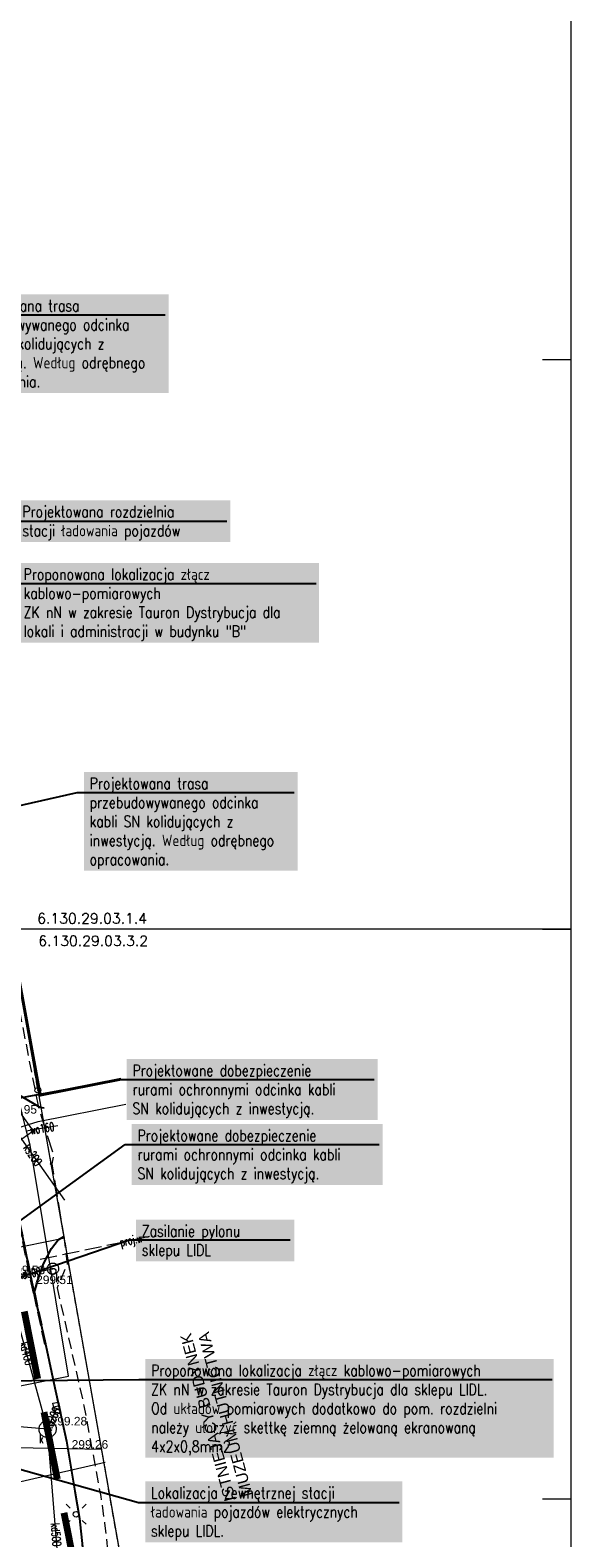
# Model space of a CAD drawing. Header units: metres. Extents: x 6567600 to 13135881, y 5574237 to 11149086.
# Tile 116 of 120: x 6567953 to 6568000, y 5574447 to 5574579. Entities that reach past the tile are written whole.
import ezdxf
from ezdxf import colors
from ezdxf.entities.mleader import LeaderData, LeaderLine
from ezdxf.enums import TextEntityAlignment as Align
from ezdxf.math import Vec2, Vec3

# ---------------------------------------------------------------- set-up
doc = ezdxf.new("R2010")
doc.units = ezdxf.units.M
for name, pattern in [('zzzxref_260316$0$_MDCP$0$2.0_1.0', [3, 2, -1]), ('zzzxref_260316$0$_MDCP$0$L_0_03', [1, 0.5, -0.5]), ('zzzxref_260316$0$_MDCP$0$L_0_04', [1.5, 1, -0.5]), ('zzzxref_260316$0$_MDCP$1$L_0_06', [2, 1.5, -0.5]), ('zzzxref_260316$0$PR1183 Chorzów Metalowców V09_TT$0$Krawędzie ukryte', [1.7, 1.2, -0.5])]:
    doc.linetypes.add(name, pattern=pattern)
for name, color, linetype, lineweight in [('SEL_opis_odnosnik', 7, 'Continuous', 20), ('zzzxref_260316$0$_MDCP$0$EGB_DzialkaEwidencyjna', 7, 'Continuous', 18), ('zzzxref_260316$0$_MDCP$0$EGB_Klasouzytek', 92, 'Continuous', 18), ('zzzxref_260316$0$_MDCP$0$EGB_KonturUzytkuGruntowego', 92, 'Continuous', 18), ('zzzxref_260316$0$_MDCP$0$EGB_PunktGraniczny', 7, 'Continuous', 18), ('zzzxref_260316$0$_MDCP$0$GES_InneUrzadzeniaTowarzyszace', 7, 'Continuous', 18), ('zzzxref_260316$0$_MDCP$0$GES_InneUrzadzeniaTowarzyszace_P', 7, 'Continuous', 18), ('zzzxref_260316$0$_MDCP$0$GES_UrzadzeniaSiecElektroenergetyczna_P', 7, 'Continuous', 18), ('zzzxref_260316$0$_MDCP$0$GES_UrzadzeniaSiecKanalizacyjna', 7, 'Continuous', 18), ('zzzxref_260316$0$_MDCP$0$GES_UrzadzeniaSiecKanalizacyjna_P', 7, 'Continuous', 18), ('zzzxref_260316$0$_MDCP$0$MP_LINIE_REGULAC', 135, 'Continuous', 40), ('zzzxref_260316$0$_MDCP$0$OT_Komunikacja', 7, 'Continuous', 18), ('zzzxref_260316$0$_MDCP$0$OTRS', 7, 'Continuous', 13), ('zzzxref_260316$0$_MDCP$0$OTRS_O', 7, 'Continuous', 20), ('zzzxref_260316$0$_MDCP$0$PARRA', 7, 'Continuous', 13), ('zzzxref_260316$0$_MDCP$0$Z_ZAKRES', 214, 'Continuous', 90), ('zzzxref_260316$0$_MDCP$1$GES_PrzewodKanalizacyjny', 36, 'Continuous', 18), ('zzzxref_260316$0$_MDCP$1$GES_PrzewodWodociagowy', 5, 'Continuous', 18), ('zzzxref_260316$0$_MDCP$1$GES_PrzewodWodociagowy_Projektowany', 7, 'Continuous', 18), ('zzzxref_260316$0$_MDCP$1$PARSI', 7, 'Continuous', 20)]:
    doc.layers.add(name, color=color, linetype=linetype, lineweight=lineweight)
doc.layers.add('zzzxref_260316$0$PR1183 Chorzów Metalowców V09_TT$0$FORMA - Arch 01 - PZT 2 Budynki', color=7, linetype='Continuous')
doc.layers.add('zzzxref_260316$0$PR1183 Chorzów Metalowców V09_TT$0$FORMA - Arch 01 - PZT-3 Zagospodarowanie', color=7, linetype='Continuous')
doc.styles.add('ROMANS', font='romans.shx', dxfattribs={"width": 0.8})
doc.styles.add('zzzxref_260316$0$$TD_AUDIT_GENERATED_(9E133)', font='simplex.shx')
doc.styles.add('zzzxref_260316$0$$TD_AUDIT_GENERATED_(9E16A)', font='arial.ttf', dxfattribs={"width": 0.9})
doc.styles.add('zzzxref_260316$0$$TD_AUDIT_GENERATED_(B0E6E)', font='arial.ttf')
doc.linetypes.add('zzzxref_260316$0$_MDCP$0$MPSTO', pattern='A,5,[38,msgB.shx,S=0.1,R=180,X=0,Y=0],5', length=10)

# ---------------------------------------------------------------- blocks, each defined once
blk = doc.blocks.new('zzzxref_260316$0$_MDCP$0$mzsk_2')
at = {"layer": 'zzzxref_260316$0$_MDCP$1$PARSI', "color": 0}
for p, q in [((-5, 0), (0, 0)), ((0, 0), (0, -5))]:
    blk.add_line(p, q, dxfattribs=at)
blk = doc.blocks.new('zzzxref_260316$0$_MDCP$0$mzsk_3')
at = {"layer": 'zzzxref_260316$0$_MDCP$1$PARSI', "color": 0}
for p, q in [((-5, 0), (5, 0)), ((0, -5), (0, 0))]:
    blk.add_line(p, q, dxfattribs=at)
blk = doc.blocks.new('zzzxref_260316$0$_MDCP$0$OTRS')
at = {"layer": 'zzzxref_260316$0$_MDCP$0$OTRS', "color": 0, "lineweight": -3, "const_width": 0.09}
blk.add_lwpolyline([(-0.04, 0, 1), (0.04, 0, 1)], format="xyb", close=True, dxfattribs=at)
at = {"layer": 'zzzxref_260316$0$_MDCP$0$OTRS_O', "color": 0, "style": 'zzzxref_260316$0$$TD_AUDIT_GENERATED_(9E16A)'}
blk.add_attdef('RZEDNA', (0.51, 0.52), '', height=1.5, dxfattribs=at)
blk = doc.blocks.new('zzzxref_260316$0$_MDCP$0$other_SUKK')
at = {"color": 0, "linetype": 'Continuous', "lineweight": 18, "flags": 128}
blk.add_lwpolyline([(1, 0.5), (1, -0.5), (-1, -0.5), (-1, 0.5), (1, 0.5)], close=True, dxfattribs=at)
for points in [[(-0.3, 0.5), (-0.3, -0.5)], [(0.3, 0.5), (0.3, -0.5)]]:
    blk.add_lwpolyline(points, dxfattribs=at)
blk = doc.blocks.new('zzzxref_260316$0$_MDCP$0$other_SUEO')
at = {"color": 0, "linetype": 'Continuous', "lineweight": 18, "flags": 128}
for points in [[(-1.06, 1.06), (-1.76, 1.76)], [(1.76, 1.76), (1.06, 1.06)], [(-1.74, -1.74), (-1.06, -1.06)], [(1.06, -1.06), (1.76, -1.76)]]:
    blk.add_lwpolyline(points, dxfattribs=at)
at = {"color": 0, "linetype": 'Continuous', "lineweight": 18}
blk.add_circle((0, 0), 0.5, dxfattribs=at)
blk = doc.blocks.new('zzzxref_260316$0$_MDCP$0$other_SUPW_O')
at = {"color": 0, "linetype": 'Continuous', "lineweight": 18}
blk.add_circle((0, 0), 0.5, dxfattribs=at)
blk = doc.blocks.new('zzzxref_260316$0$_MDCP$0$EGPG_N')
at = {"linetype": 'Continuous', "lineweight": 13}
blk.add_hatch(color=0, dxfattribs=at).paths.add_polyline_path([(0, -0.1, 1), (0, 0.1, 1)])
at = {"color": 0, "linetype": 'Continuous', "lineweight": 13}
blk.add_circle((0, 0), 0.1, dxfattribs=at)
blk = doc.blocks.new('zzzxref_260316$0$_MDCP$0$EGPG_S')
at = {"color": 0, "linetype": 'Continuous', "lineweight": 18}
blk.add_circle((0, 0), 0.5, dxfattribs=at)
blk = doc.blocks.new('zzzxref_260316$0$_MDCP$0$L_0_02_2')
at = {"color": 0}
blk.add_point((0, 0), dxfattribs=at)
blk = doc.blocks.new('zzzxref_260316$0$_MDCP$0$L_0_02_1')
at = {"color": 0}
blk.add_point((0, 0), dxfattribs=at)
blk = doc.blocks.new('zzzxref_260316')
at = {"layer": 'zzzxref_260316$0$_MDCP$0$EGB_DzialkaEwidencyjna', "linetype": 'Continuous', "lineweight": 18}
for p, q in [((6567870.09, 5574563.29), (6567937.22, 5574576.21)), ((6567937.22, 5574576.21), (6567953.2, 5574485.85)), ((6567921.55, 5574569.11), (6567849.51, 5574552.26)), ((6567946.41, 5574443.1), (6567921.55, 5574569.11)), ((6567848.19, 5574557.83), (6567870.09, 5574563.29)), ((6567849.51, 5574552.26), (6567848.19, 5574557.83)), ((6567953.2, 5574485.85), (6567954.34, 5574479.4)), ((6567954.34, 5574479.4), (6567964.63, 5574421.22)), ((6567945.87, 5574426.93), (6567946.41, 5574443.1)), ((6567941.78, 5574411.28), (6567945.87, 5574426.93)), ((6567964.63, 5574421.22), (6567961.98, 5574385.01)), ((6567926.87, 5574389.48), (6567941.78, 5574411.28)), ((6567903.73, 5574376.76), (6567926.87, 5574389.48)), ((6567961.98, 5574385.01), (6567940.38, 5574379.35)), ((6567940.38, 5574379.35), (6567927.03, 5574350.99)), ((6567864.17, 5574367.81), (6567903.73, 5574376.76)), ((6567869.98, 5574345.11), (6567864.17, 5574367.81)), ((6567921.32, 5574359.06), (6567869.98, 5574345.11)), ((6567923.46, 5574348.63), (6567921.32, 5574359.06)), ((6567927.03, 5574350.99), (6567923.46, 5574348.63))]:
    blk.add_line(p, q, dxfattribs=at)
at = {"layer": 'zzzxref_260316$0$_MDCP$0$EGB_Klasouzytek', "lineweight": 18}
blk.add_lwpolyline([(6567937.22, 5574576.21), (6567953.2, 5574485.85), (6567954.34, 5574479.4), (6567964.63, 5574421.22), (6567961.98, 5574385.01), (6567940.38, 5574379.35), (6567928.59, 5574354.31)], dxfattribs=at)
at = {"layer": 'zzzxref_260316$0$_MDCP$0$EGB_KonturUzytkuGruntowego', "linetype": 'zzzxref_260316$0$_MDCP$0$L_0_03', "lineweight": 18}
for points in [[(6567937.22, 5574576.21), (6567953.2, 5574485.85)], [(6567953.2, 5574485.85), (6567954.34, 5574479.4), (6567964.63, 5574421.22), (6567961.98, 5574385.01), (6567940.38, 5574379.35), (6567928.59, 5574354.31)]]:
    blk.add_lwpolyline(points, dxfattribs=at)
at = {"layer": 'zzzxref_260316$0$_MDCP$0$EGB_PunktGraniczny'}
for p in [(6567953.2, 5574485.85), (6567954.34, 5574479.4)]:
    blk.add_point(p, dxfattribs=at)
at = {"layer": 'zzzxref_260316$0$_MDCP$0$GES_InneUrzadzeniaTowarzyszace', "color": 36, "linetype": 'Continuous', "lineweight": 18, "flags": 128}
for points in [[(6567954.47, 5574469.69), (6567954.41, 5574469.7), (6567954.35, 5574469.72), (6567954.29, 5574469.75), (6567954.24, 5574469.78), (6567954.19, 5574469.82), (6567954.15, 5574469.87), (6567954.11, 5574469.92), (6567954.08, 5574469.97), (6567954.06, 5574470.03), (6567954.04, 5574470.09), (6567954.03, 5574470.15), (6567954.03, 5574470.22), (6567954.04, 5574470.28), (6567954.05, 5574470.34), (6567954.07, 5574470.4), (6567954.1, 5574470.45), (6567954.14, 5574470.5), (6567954.18, 5574470.55), (6567954.23, 5574470.59), (6567954.28, 5574470.63), (6567954.34, 5574470.65), (6567954.4, 5574470.67), (6567954.46, 5574470.69), (6567954.52, 5574470.69), (6567954.59, 5574470.69), (6567954.65, 5574470.68), (6567954.71, 5574470.66), (6567954.77, 5574470.63), (6567954.82, 5574470.6), (6567954.87, 5574470.56), (6567954.91, 5574470.51), (6567954.95, 5574470.46), (6567954.98, 5574470.41), (6567955, 5574470.35), (6567955.02, 5574470.29), (6567955.03, 5574470.23), (6567955.03, 5574470.17), (6567955.02, 5574470.1), (6567955.01, 5574470.04), (6567954.99, 5574469.98), (6567954.96, 5574469.93), (6567954.92, 5574469.88), (6567954.88, 5574469.83), (6567954.83, 5574469.79), (6567954.78, 5574469.76), (6567954.72, 5574469.73), (6567954.66, 5574469.71), (6567954.6, 5574469.7), (6567954.54, 5574469.69)], [(6567953.99, 5574455.36), (6567953.92, 5574455.37), (6567953.84, 5574455.39), (6567953.77, 5574455.42), (6567953.7, 5574455.45), (6567953.63, 5574455.49), (6567953.57, 5574455.54), (6567953.52, 5574455.59), (6567953.47, 5574455.65), (6567953.42, 5574455.72), (6567953.38, 5574455.78), (6567953.35, 5574455.85), (6567953.33, 5574455.93), (6567953.32, 5574456), (6567953.31, 5574456.08), (6567953.31, 5574456.16), (6567953.32, 5574456.24), (6567953.34, 5574456.31), (6567953.36, 5574456.38), (6567953.39, 5574456.45), (6567953.43, 5574456.52), (6567953.48, 5574456.58), (6567953.53, 5574456.64), (6567953.59, 5574456.69), (6567953.65, 5574456.74), (6567953.72, 5574456.78), (6567953.79, 5574456.81), (6567953.86, 5574456.83), (6567953.94, 5574456.85), (6567954.01, 5574456.86), (6567954.09, 5574456.86), (6567954.17, 5574456.85), (6567954.24, 5574456.84), (6567954.32, 5574456.82), (6567954.39, 5574456.79), (6567954.45, 5574456.75), (6567954.52, 5574456.7), (6567954.58, 5574456.65), (6567954.63, 5574456.6), (6567954.68, 5574456.54), (6567954.72, 5574456.47), (6567954.75, 5574456.4), (6567954.78, 5574456.33), (6567954.8, 5574456.25), (6567954.81, 5574456.18), (6567954.81, 5574456.1), (6567954.8, 5574456.02), (6567954.79, 5574455.95), (6567954.77, 5574455.87), (6567954.74, 5574455.8), (6567954.71, 5574455.73), (6567954.67, 5574455.67), (6567954.62, 5574455.61), (6567954.56, 5574455.55), (6567954.5, 5574455.5), (6567954.44, 5574455.46), (6567954.37, 5574455.43), (6567954.3, 5574455.4), (6567954.22, 5574455.38), (6567954.15, 5574455.37), (6567954.07, 5574455.36)]]:
    blk.add_lwpolyline(points, close=True, dxfattribs=at)
at = {"layer": 'zzzxref_260316$0$_MDCP$0$GES_UrzadzeniaSiecKanalizacyjna', "color": 36, "linetype": 'Continuous', "lineweight": 18, "flags": 128}
blk.add_lwpolyline([(6567950.65, 5574485.28), (6567952.78, 5574482.26), (6567950.79, 5574480.85), (6567948.66, 5574483.88)], close=True, dxfattribs=at)
at = {"layer": 'zzzxref_260316$0$_MDCP$0$MP_LINIE_REGULAC', "linetype": 'zzzxref_260316$0$_MDCP$0$MPSTO', "flags": 128}
blk.add_lwpolyline([(6567944.1, 5574577.56), (6567936.85, 5574576.14), (6567953.41, 5574485.42), (6567960.53, 5574486.82)], dxfattribs=at)
at = {"layer": 'zzzxref_260316$0$_MDCP$0$MP_LINIE_REGULAC', "linetype": 'Continuous'}
blk.add_lwpolyline([(6567960.53, 5574486.82), (6567953.41, 5574485.42), (6567936.85, 5574576.14)], dxfattribs=at)
at = {"layer": 'zzzxref_260316$0$_MDCP$0$OT_Komunikacja', "color": 7, "linetype": 'Continuous', "lineweight": 25, "flags": 128}
for points in [[(6567948.89, 5574487.16), (6567952.87, 5574468.02), (6567953.98, 5574463.05), (6567954.62, 5574460.15), (6567955.72, 5574455.05), (6567956.46, 5574450.65), (6567956.87, 5574448.26), (6567957.13, 5574445.77)], [(6567948.89, 5574487.16), (6567950.89, 5574485.82), (6567953.23, 5574484.47), (6567953.41, 5574484.38), (6567953.75, 5574484.3)], [(6567952.87, 5574468.02), (6567953.1, 5574468.96), (6567953.7, 5574470.62), (6567954.41, 5574471.96), (6567954.98, 5574472.71), (6567955.47, 5574473.02)]]:
    blk.add_lwpolyline(points, dxfattribs=at)
at = {"layer": 'zzzxref_260316$0$_MDCP$0$OT_Komunikacja', "color": 7, "linetype": 'zzzxref_260316$0$_MDCP$0$L_0_04', "lineweight": 18, "flags": 128}
for points in [[(6567932.76, 5574571.19), (6567933.24, 5574573.79), (6567934.07, 5574576.23), (6567935.06, 5574577.96), (6567936.07, 5574579.25), (6567937.41, 5574577.18), (6567937.17, 5574576.6), (6567935.94, 5574574.21), (6567937.6, 5574565.71), (6567949.2, 5574505.38), (6567949.63, 5574503.01), (6567950.59, 5574497.88), (6567953.23, 5574484.47), (6567950.89, 5574485.82), (6567934.8, 5574567.89), (6567933.06, 5574567.55), (6567932.76, 5574569.56)], [(6567954.89, 5574468.51), (6567956.09, 5574463.26), (6567957.25, 5574458.14), (6567957.79, 5574455.22), (6567958.73, 5574450.18), (6567959.06, 5574447.86), (6567959.67, 5574442.38), (6567959.67, 5574436.49), (6567959.54, 5574431.99), (6567959.1, 5574427.01), (6567958.04, 5574420.97), (6567957.32, 5574417.45), (6567956.07, 5574412.85), (6567954.53, 5574408), (6567952.42, 5574402.81), (6567950.6, 5574398.9), (6567948.01, 5574394.12), (6567947.23, 5574392.91), (6567943.82, 5574387.7), (6567941.21, 5574384.2), (6567938.51, 5574380.97), (6567935.56, 5574377.71), (6567933.25, 5574375.39), (6567930.98, 5574373.29), (6567929, 5574371.5), (6567927.01, 5574369.92), (6567923.99, 5574367.64), (6567920.71, 5574365.36), (6567918.61, 5574364.09), (6567917, 5574363.18), (6567918.8, 5574366.14), (6567919.16, 5574366.88), (6567920.18, 5574367.51), (6567924.72, 5574370.84), (6567927.16, 5574372.77), (6567929.63, 5574374.87), (6567932.03, 5574377.14), (6567934.65, 5574379.87), (6567936.77, 5574382.16), (6567938.5, 5574384.16), (6567939.72, 5574385.73), (6567941.71, 5574388.43), (6567943.67, 5574391.19), (6567945.06, 5574393.49), (6567946.83, 5574396.4), (6567947.86, 5574398.25), (6567949.11, 5574400.71), (6567950.23, 5574403.15), (6567951.47, 5574406.08), (6567953.08, 5574410.42), (6567953.82, 5574412.7), (6567954.86, 5574416.36), (6567955.63, 5574419.67), (6567956, 5574421.38), (6567956.53, 5574424.25), (6567956.88, 5574426.78), (6567957.1, 5574428.65), (6567957.29, 5574430.46), (6567957.45, 5574433.22), (6567957.58, 5574436.2), (6567957.49, 5574439.38), (6567957.33, 5574443.68), (6567956.87, 5574448.26), (6567955.72, 5574455.05), (6567954.62, 5574460.15), (6567953.98, 5574463.05), (6567953.2, 5574466.53), (6567952.87, 5574468.02), (6567953.1, 5574468.96), (6567953.7, 5574470.62), (6567954.41, 5574471.96), (6567954.98, 5574472.71), (6567955.47, 5574473.02), (6567955.79, 5574470.58)]]:
    blk.add_lwpolyline(points, close=True, dxfattribs=at)
at = {"layer": 'zzzxref_260316$0$_MDCP$0$OT_Komunikacja', "color": 7, "linetype": 'zzzxref_260316$0$_MDCP$1$L_0_06', "lineweight": 18, "flags": 128}
blk.add_lwpolyline([(6567952.11, 5574485.11), (6567953.23, 5574484.47), (6567954.58, 5574480.11), (6567954.44, 5574479.39), (6567955.47, 5574473.02), (6567954.98, 5574472.71), (6567954.41, 5574471.96), (6567953.7, 5574470.62), (6567953.39, 5574469.75), (6567952.87, 5574468.02), (6567950.82, 5574477.87), (6567948.89, 5574487.16)], close=True, dxfattribs=at)
at = {"layer": 'zzzxref_260316$0$_MDCP$0$PARRA'}
for points in [[(6568000, 5574750), (6568000, 5574250), (6567600, 5574250), (6567600, 5574750)], [(6568000, 5574500), (6567600, 5574500)]]:
    blk.add_lwpolyline(points, dxfattribs=at)
at = {"layer": 'zzzxref_260316$0$_MDCP$0$Z_ZAKRES', "linetype": 'zzzxref_260316$0$_MDCP$0$2.0_1.0', "lineweight": 140, "ltscale": 3}
blk.add_lwpolyline([(6567820.41, 5574555.72), (6567847.23, 5574562), (6567929.36, 5574581.21), (6567956.44, 5574443.91), (6567955.83, 5574425.48), (6567951.02, 5574407.07), (6567933.78, 5574381.87), (6567907.31, 5574367.32), (6567855.74, 5574355.65), (6567852.58, 5574378.75), (6567848.11, 5574411.57), (6567841.69, 5574438.99), (6567818.95, 5574517.25)], close=True, dxfattribs=at)
at = {"layer": 'zzzxref_260316$0$_MDCP$1$GES_PrzewodKanalizacyjny', "color": 36, "linetype": 'Continuous', "lineweight": 18}
blk.add_lwpolyline([(6567905.61, 5574471.42), (6567906.87, 5574471.75), (6567908.13, 5574472.02), (6567908.17, 5574472.01), (6567917.64, 5574473.28), (6567943.22, 5574480.01), (6567953.24, 5574483.1), (6567960.93, 5574484.62)], dxfattribs=at)
at = {"layer": 'zzzxref_260316$0$_MDCP$1$GES_PrzewodKanalizacyjny', "color": 36, "linetype": 'Continuous', "lineweight": 18, "flags": 128}
for points in [[(6567955.56, 5574476.2), (6567949.97, 5574484.15)], [(6567950.39, 5574469.39), (6567954.53, 5574470.19)], [(6567954.06, 5574456.11), (6567950.39, 5574469.39)], [(6567954.06, 5574456.11), (6567954.88, 5574457.94)], [(6567954.06, 5574456.11), (6567947.66, 5574456.64)], [(6567955.54, 5574437.57), (6567954.06, 5574456.11)]]:
    blk.add_lwpolyline(points, dxfattribs=at)
at = {"layer": 'zzzxref_260316$0$_MDCP$1$GES_PrzewodWodociagowy', "color": 5, "linetype": 'Continuous', "lineweight": 18, "flags": 128}
for points in [[(6567949.41, 5574434.92), (6567949.29, 5574441.41), (6567946.5, 5574458.89), (6567955.88, 5574460.77), (6567952.53, 5574481.02), (6567952.22, 5574482.27), (6567948.28, 5574498.02), (6567947.93, 5574497.92), (6567937.17, 5574495.79)], [(6567954.95, 5574482.73), (6567952.78, 5574482.38), (6567952.22, 5574482.27)], [(6567955.58, 5574472.86), (6567950.38, 5574471.83), (6567948.39, 5574475.26), (6567946.45, 5574481.82)], [(6567911.58, 5574448.06), (6567940.18, 5574448.89), (6567959.11, 5574453.21)]]:
    blk.add_lwpolyline(points, dxfattribs=at)
at = {"layer": 'zzzxref_260316$0$_MDCP$1$GES_PrzewodWodociagowy', "color": 5, "linetype": 'Continuous', "lineweight": 18}
blk.add_lwpolyline([(6567818.05, 5574440.37), (6567892.06, 5574455.65), (6567958.85, 5574454.35)], dxfattribs=at)
at = {"layer": 'zzzxref_260316$0$_MDCP$1$GES_PrzewodWodociagowy_Projektowany', "color": 5, "linetype": 'zzzxref_260316$0$_MDCP$1$L_0_06', "lineweight": 18}
blk.add_lwpolyline([(6567953.4, 5574471.02), (6567962.21, 5574472.87), (6567963.02, 5574473.05)], dxfattribs=at)
at = {"layer": 'zzzxref_260316$0$PR1183 Chorzów Metalowców V09_TT$0$FORMA - Arch 01 - PZT-3 Zagospodarowanie', "color": 7, "linetype": 'zzzxref_260316$0$PR1183 Chorzów Metalowców V09_TT$0$Krawędzie ukryte', "lineweight": 35}
for q in [(6567948, 5574491.73), (6567953.93, 5574463.15)]:
    blk.add_line((6567952.87, 5574468.06), q, dxfattribs=at)
at = {"layer": 'zzzxref_260316$0$_MDCP$0$EGB_DzialkaEwidencyjna', "linetype": 'Continuous', "xscale": 0.5, "yscale": 0.5, "zscale": 0.5}
for name, p, rotation in [('zzzxref_260316$0$_MDCP$0$L_0_02_2', (6567953.2, 5574485.85), 100.03), ('zzzxref_260316$0$_MDCP$0$L_0_02_1', (6567953.2, 5574485.85), 280.02), ('zzzxref_260316$0$_MDCP$0$L_0_02_1', (6567954.34, 5574479.4), 280.0299999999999), ('zzzxref_260316$0$_MDCP$0$L_0_02_2', (6567954.34, 5574479.4), 100.02)]:
    blk.add_blockref(name, p, dxfattribs=dict(at, rotation=rotation))
at = {"layer": 'zzzxref_260316$0$_MDCP$0$EGB_PunktGraniczny', "linetype": 'Continuous', "xscale": 0.5, "yscale": 0.5, "zscale": 0.5}
for name, p in [('zzzxref_260316$0$_MDCP$0$EGPG_S', (6567953.2, 5574485.85)), ('zzzxref_260316$0$_MDCP$0$EGPG_N', (6567954.34, 5574479.4))]:
    blk.add_blockref(name, p, dxfattribs=at)
at = {"layer": 'zzzxref_260316$0$_MDCP$0$GES_InneUrzadzeniaTowarzyszace_P', "linetype": 'Continuous', "xscale": 0.5, "yscale": 0.5, "zscale": 0.5}
for p in [(6567954.54, 5574469.97), (6567954.06, 5574456.11)]:
    blk.add_blockref('zzzxref_260316$0$_MDCP$0$other_SUPW_O', p, dxfattribs=at)
at = {"layer": 'zzzxref_260316$0$_MDCP$0$GES_UrzadzeniaSiecElektroenergetyczna_P', "linetype": 'Continuous', "xscale": 0.5, "yscale": 0.5, "zscale": 0.5}
blk.add_blockref('zzzxref_260316$0$_MDCP$0$other_SUEO', (6567956.56, 5574448.63), dxfattribs=at)
at = {"layer": 'zzzxref_260316$0$_MDCP$0$GES_UrzadzeniaSiecKanalizacyjna_P', "color": 36, "linetype": 'Continuous', "xscale": 0.5, "yscale": 0.5, "zscale": 0.5, "rotation": 282.4358357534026}
blk.add_blockref('zzzxref_260316$0$_MDCP$0$other_SUKK', (6567954.88, 5574457.94), dxfattribs=at)
at = {"layer": 'zzzxref_260316$0$_MDCP$0$OTRS', "xscale": 0.5, "yscale": 0.5, "zscale": 0.5}
for p, values in [((6567949.67, 5574483.54, 299.95), {'RZEDNA': '299.95'}), ((6567950.38, 5574469.45, 299.53), {'RZEDNA': '299.53'}), ((6567952.8, 5574468.58, 299.51), {'RZEDNA': '299.51'}), ((6567954.07, 5574456.17, 299.28), {'RZEDNA': '299.28'}), ((6567955.92, 5574454.13, 299.26), {'RZEDNA': '299.26'})]:
    blk.add_blockref('zzzxref_260316$0$_MDCP$0$OTRS', p, dxfattribs=at).add_auto_attribs(values)
at = {"layer": 'zzzxref_260316$0$_MDCP$1$PARSI', "xscale": 0.5, "yscale": 0.5, "zscale": 0.5}
for name, p, rotation in [('zzzxref_260316$0$_MDCP$0$mzsk_3', (6568000, 5574550), 270.0000000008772), ('zzzxref_260316$0$_MDCP$0$mzsk_2', (6568000, 5574500), 270.0000000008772), ('zzzxref_260316$0$_MDCP$0$mzsk_2', (6568000, 5574500), 1.16962990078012e-09), ('zzzxref_260316$0$_MDCP$0$mzsk_3', (6568000, 5574450), 270.0000000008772)]:
    blk.add_blockref(name, p, dxfattribs=dict(at, rotation=rotation))
at = {"layer": 'zzzxref_260316$0$_MDCP$0$GES_InneUrzadzeniaTowarzyszace_P', "color": 7, "lineweight": 15, "style": 'zzzxref_260316$0$$TD_AUDIT_GENERATED_(9E133)', "width": 0.66}
for p in [(6567954.76, 5574469.75), (6567953.32, 5574455.63)]:
    blk.add_text('k', height=0.75, dxfattribs=at).set_placement(p, align=Align.TOP_LEFT)
at = {"layer": 'zzzxref_260316$0$_MDCP$0$PARRA', "style": 'zzzxref_260316$0$$TD_AUDIT_GENERATED_(9E133)'}
for s, p in [('6.130.29.03.1.4', (6567957.97, 5574500.22)), ('6.130.29.03.3.2', (6567958.06, 5574498.25))]:
    blk.add_text(s, height=0.9, dxfattribs=at).set_placement(p, align=Align.BOTTOM_CENTER)
at = {"layer": 'zzzxref_260316$0$_MDCP$1$GES_PrzewodKanalizacyjny', "color": 36, "lineweight": 15, "style": 'zzzxref_260316$0$$TD_AUDIT_GENERATED_(9E133)', "width": 0.66}
for s, rotation, p in [('ks200', -54.9, (6567952.76, 5574480.17)), ('kd300', -349, (6567952.46, 5574469.79)), ('kd400', -74.6, (6567952.22, 5574462.75)), ('kd200', -294.1, (6567954.47, 5574457.03)), ('kd500', -85.4, (6567954.8, 5574446.84))]:
    blk.add_text(s, height=0.75, rotation=rotation, dxfattribs=at).set_placement(p, align=Align.MIDDLE_CENTER)
at = {"layer": 'zzzxref_260316$0$_MDCP$1$GES_PrzewodWodociagowy', "color": 5, "lineweight": 15, "style": 'zzzxref_260316$0$$TD_AUDIT_GENERATED_(9E133)', "width": 0.66}
blk.add_text('wo160', height=0.75, rotation=-350.8, dxfattribs=at).set_placement((6567953.58, 5574482.51), align=Align.MIDDLE_CENTER)
at = {"layer": 'zzzxref_260316$0$_MDCP$1$GES_PrzewodWodociagowy_Projektowany', "color": 5, "lineweight": 15, "style": 'zzzxref_260316$0$$TD_AUDIT_GENERATED_(9E133)', "width": 0.66}
blk.add_text('proj.w', height=0.75, rotation=-348.1, dxfattribs=at).set_placement((6567961.38, 5574472.7), align=Align.MIDDLE_CENTER)
at = {"layer": 'zzzxref_260316$0$PR1183 Chorzów Metalowców V09_TT$0$FORMA - Arch 01 - PZT 2 Budynki', "color": 7, "linetype": 'Continuous', "lineweight": 25, "insert": (6567970.85, 5574449.99), "char_height": 1, "attachment_point": 4, "rotation": 105.0121, "line_spacing_factor": 0.923867, "style": 'zzzxref_260316$0$$TD_AUDIT_GENERATED_(B0E6E)'}
blk.add_mtext('\\A1;{\\pql;\\fArial|b0|i0|c238|p0;\\W1.000000;ISTNIEJĄCY BUDYNEK \\P\\pql;\\fArial|b0|i0|c238|p0;\\W1.000000;MUZEUM HUTNICTWA}', dxfattribs=at)

msp = doc.modelspace()

# ---------------------------------------------------------------- block references
at = {"ltscale": 0.5}
msp.add_blockref('zzzxref_260316', (0, 0), dxfattribs=at)

# ---------------------------------------------------------------- next in the draw order: leaders
at = {"layer": 'SEL_opis_odnosnik'}
ml = msp.add_multileader_mtext('Standard', dxfattribs=at)
ml.set_content('\\pxt12.5;Projektowana trasa przebudowywanego odcinka kabli SN kolidujących z inwestycją. Według odrębnego opracowania.', color=256, style='ROMANS')
ml.set_leader_properties()
ml.build(insert=Vec2(0, 0))
ml.multileader.update_dxf_attribs({"text_left_attachment_type": 6, "text_right_attachment_type": 6, "dogleg_length": 1, "arrow_head_size": 1})
ctx = ml.context
ctx.base_point, ctx.char_height, ctx.arrow_head_size, ctx.landing_gap_size, ctx.plane_origin = Vec3(6567946.34, 5574553.93), 1, 1, 0.09, Vec3(6567841.35, 5574557.42)
ctx.left_attachment, ctx.right_attachment = 6, 6
notes = []
notes.append((ctx, [(0, (1, 1, 0), (6567945.34, 5574553.93), (1, 0), 1, [(3, [(6567922.43, 5574545.42)], 0, [])])]))
ctx.mtext.insert, ctx.mtext.width, ctx.mtext.line_spacing_style, ctx.mtext.flow_direction = Vec3(6567946.43, 5574555.23), 17.7714, 2, 5
ctx.mtext.has_bg_fill, ctx.mtext.bg_color, ctx.mtext.bg_scale_factor, ctx.mtext.bg_transparency, ctx.mtext.use_window_bg_color = 1, -1023410145, 1.5, 0, 0
ml = msp.add_multileader_mtext('Standard', dxfattribs=at)
ml.set_content('\\pxt12.5;Proponowana lokalizacja złącz kablowo-pomiarowych\\PZK nN w zakresie Tauron Dystrybucja dla lokali i administracji w budynku "B"', color=256, style='ROMANS')
ml.set_leader_properties()
ml.build(insert=Vec2(0, 0))
ml.multileader.update_dxf_attribs({"text_left_attachment_type": 6, "text_right_attachment_type": 6, "dogleg_length": 1, "arrow_head_size": 1})
ctx = ml.context
ctx.base_point, ctx.char_height, ctx.arrow_head_size, ctx.landing_gap_size, ctx.plane_origin = Vec3(6567951.86, 5574530.35), 1, 1, 0.09, Vec3(6567882.46, 5574524.33)
ctx.left_attachment, ctx.right_attachment = 6, 6
notes.append((ctx, [(1, (1, 1, 0), (6567950.86, 5574530.35), (1, 0), 1, [(6, [(6567932.38, 5574521.91), (6567935.05, 5574521.13), (6567935.28, 5574519.99), (6567935.53, 5574518.64), (6567935.81, 5574517.16), (6567932.38, 5574521.91)], 0, [])])]))
ctx.mtext.insert, ctx.mtext.width, ctx.mtext.line_spacing_style, ctx.mtext.flow_direction = Vec3(6567951.95, 5574531.65), 25.4394, 2, 5
ctx.mtext.has_bg_fill, ctx.mtext.bg_color, ctx.mtext.bg_scale_factor, ctx.mtext.bg_transparency, ctx.mtext.use_window_bg_color = 1, -1023410145, 1.5, 0, 0
ml = msp.add_multileader_mtext('Standard', dxfattribs=at)
ml.set_content('\\pxt12.5;Projektowana trasa przebudowywanego odcinka kabli SN kolidujących z inwestycją. Według odrębnego opracowania.', color=256, style='ROMANS')
ml.set_leader_properties()
ml.build(insert=Vec2(0, 0))
ml.multileader.update_dxf_attribs({"text_left_attachment_type": 6, "text_right_attachment_type": 6, "dogleg_length": 1, "arrow_head_size": 1})
ctx = ml.context
ctx.base_point, ctx.char_height, ctx.arrow_head_size, ctx.landing_gap_size, ctx.plane_origin = Vec3(6567957.66, 5574511.99), 1, 1, 0.09, Vec3(6567852.68, 5574515.48)
ctx.left_attachment, ctx.right_attachment = 6, 6
notes.append((ctx, [(0, (1, 1, 0), (6567956.66, 5574511.99), (1, 0), 1, [(3, [(6567932.06, 5574506.44)], 0, [])])]))
ctx.mtext.insert, ctx.mtext.width, ctx.mtext.line_spacing_style, ctx.mtext.flow_direction = Vec3(6567957.75, 5574513.29), 17.7714, 2, 5
ctx.mtext.has_bg_fill, ctx.mtext.bg_color, ctx.mtext.bg_scale_factor, ctx.mtext.bg_transparency, ctx.mtext.use_window_bg_color = 1, -1023410145, 1.5, 0, 0
ml = msp.add_multileader_mtext('Standard', dxfattribs=at)
ml.set_content('\\pxt12.5;Projektowane dobezpieczenie rurami ochronnymi odcinka kabli SN kolidujących z inwestycją. ', color=256, style='ROMANS')
ml.set_leader_properties()
ml.build(insert=Vec2(0, 0))
ml.multileader.update_dxf_attribs({"text_left_attachment_type": 6, "text_right_attachment_type": 6, "dogleg_length": 1, "arrow_head_size": 1})
ctx = ml.context
ctx.base_point, ctx.char_height, ctx.arrow_head_size, ctx.landing_gap_size, ctx.plane_origin = Vec3(6567961.42, 5574486.89), 1, 1, 0.09, Vec3(6567848.29, 5574485.63)
ctx.left_attachment, ctx.right_attachment = 6, 6
notes.append((ctx, [(0, (1, 1, 0), (6567960.42, 5574486.79), (1, 0), 1, [(3, [(6567937.72, 5574482.69)], 0, [])])]))
ctx.mtext.insert, ctx.mtext.width, ctx.mtext.line_spacing_style, ctx.mtext.flow_direction = Vec3(6567961.51, 5574488.09), 21.0161, 2, 5
ctx.mtext.has_bg_fill, ctx.mtext.bg_color, ctx.mtext.bg_scale_factor, ctx.mtext.bg_transparency, ctx.mtext.use_window_bg_color = 1, -1023410145, 1.5, 0, 0
ml = msp.add_multileader_mtext('Standard', dxfattribs=at)
ml.set_content('\\pxt12.5;Zasilanie pylonu sklepu LIDL ', color=256, style='ROMANS')
ml.set_leader_properties()
ml.build(insert=Vec2(0, 0))
ml.multileader.update_dxf_attribs({"text_left_attachment_type": 6, "text_right_attachment_type": 6, "dogleg_length": 1, "arrow_head_size": 1})
ctx = ml.context
ctx.base_point, ctx.char_height, ctx.arrow_head_size, ctx.landing_gap_size, ctx.plane_origin = Vec3(6567962.24, 5574472.71), 1, 1, 0.09, Vec3(6567845.62, 5574462.65)
ctx.left_attachment, ctx.right_attachment = 6, 6
notes.append((ctx, [(0, (1, 1, 0), (6567961.24, 5574472.71), (1, 0), 1, [(3, [(6567940.91, 5574465.79)], 0, [])])]))
ctx.mtext.insert, ctx.mtext.width, ctx.mtext.line_spacing_style, ctx.mtext.flow_direction = Vec3(6567962.33, 5574474), 12.8826, 2, 5
ctx.mtext.has_bg_fill, ctx.mtext.bg_color, ctx.mtext.bg_scale_factor, ctx.mtext.bg_transparency, ctx.mtext.use_window_bg_color = 1, -1023410145, 1.5, 0, 0
ml = msp.add_multileader_mtext('Standard', dxfattribs=at)
ml.set_content('\\pxt12.5;Proponowana lokalizacja złącz kablowo-pomiarowych\\PZK nN w zakresie Tauron Dystrybucja dla sklepu LIDL.\\POd układów pomiarowych dodatkowo do pom. rozdzielni należy ułorzyć skettkę ziemną żelowaną ekranowaną 4x2x0,8mm2', color=256, style='ROMANS')
ml.set_leader_properties()
ml.build(insert=Vec2(0, 0))
ml.multileader.update_dxf_attribs({"text_left_attachment_type": 6, "text_right_attachment_type": 6, "dogleg_length": 1, "arrow_head_size": 1})
ctx = ml.context
ctx.base_point, ctx.char_height, ctx.arrow_head_size, ctx.landing_gap_size, ctx.plane_origin = Vec3(6567963.06, 5574460.56), 1, 1, 0.09, Vec3(6567849.2, 5574448.86)
ctx.left_attachment, ctx.right_attachment = 6, 6
notes.append((ctx, [(0, (1, 1, 0), (6567962.06, 5574460.47), (1, 0), 1, [(3, [(6567939.48, 5574459.59), (6567941.08, 5574460.28)], 0, [])])]))
ctx.mtext.insert, ctx.mtext.width, ctx.mtext.defined_height, ctx.mtext.line_spacing_style, ctx.mtext.flow_direction = Vec3(6567963.15, 5574461.76), 34.8555, 6.17, 2, 5
ctx.mtext.has_bg_fill, ctx.mtext.bg_color, ctx.mtext.bg_scale_factor, ctx.mtext.bg_transparency, ctx.mtext.use_window_bg_color = 1, -1023410145, 1.5, 0, 0
for ctx, leaders in notes:
    for number, flags, end, landing, length, lines in leaders:
        leader = LeaderData()
        leader.index, (leader.has_last_leader_line, leader.has_dogleg_vector, leader.attachment_direction) = number, flags
        leader.last_leader_point, leader.dogleg_vector, leader.dogleg_length = Vec3(end), Vec3(landing), length
        for number, points, colour, breaks in lines:
            line = LeaderLine()
            line.index, line.vertices, line.color, line.breaks = number, Vec3.list(points), colors.encode_raw_color(colour), breaks
            leader.lines.append(line)
        ctx.leaders.append(leader)

# ---------------------------------------------------------------- next in the draw order: leaders
ml = msp.add_multileader_mtext('Standard', dxfattribs=at)
ml.set_content('\\pxt12.5;Projektowana rozdzielnia stacji ładowania pojazdów', color=256, style='ROMANS')
ml.set_leader_properties()
ml.build(insert=Vec2(0, 0))
ml.multileader.update_dxf_attribs({"text_left_attachment_type": 6, "text_right_attachment_type": 6, "dogleg_length": 1, "arrow_head_size": 1})
ctx = ml.context
ctx.base_point, ctx.char_height, ctx.arrow_head_size, ctx.landing_gap_size, ctx.plane_origin = Vec3(6567951.75, 5574535.81), 1, 1, 0.09, Vec3(6567846.87, 5574541.23)
ctx.left_attachment, ctx.right_attachment = 6, 6
notes = []
notes.append((ctx, [(0, (1, 1, 0), (6567950.75, 5574535.81), (1, 0), 1, [(3, [(6567932.93, 5574523.06)], 0, [])])]))
ctx.mtext.insert, ctx.mtext.width, ctx.mtext.line_spacing_style, ctx.mtext.flow_direction = Vec3(6567951.84, 5574537.15), 17.7714, 2, 5
ctx.mtext.has_bg_fill, ctx.mtext.bg_color, ctx.mtext.bg_scale_factor, ctx.mtext.bg_transparency, ctx.mtext.use_window_bg_color = 1, -1023410145, 1.5, 0, 0
ml = msp.add_multileader_mtext('Standard', dxfattribs=at)
ml.set_content('\\pxt12.5;Projektowane dobezpieczenie rurami ochronnymi odcinka kabli SN kolidujących z inwestycją. ', color=256, style='ROMANS')
ml.set_leader_properties()
ml.build(insert=Vec2(0, 0))
ml.multileader.update_dxf_attribs({"text_left_attachment_type": 6, "text_right_attachment_type": 6, "dogleg_length": 1, "arrow_head_size": 1})
ctx = ml.context
ctx.base_point, ctx.char_height, ctx.arrow_head_size, ctx.landing_gap_size, ctx.plane_origin = Vec3(6567961.86, 5574481.18), 1, 1, 0.09, Vec3(6567853.24, 5574470.82)
ctx.left_attachment, ctx.right_attachment = 6, 6
notes.append((ctx, [(0, (1, 1, 0), (6567960.86, 5574481.08), (1, 0), 1, [(3, [(6567942.67, 5574467.88)], 0, [])])]))
ctx.mtext.insert, ctx.mtext.width, ctx.mtext.line_spacing_style, ctx.mtext.flow_direction = Vec3(6567961.95, 5574482.38), 21.0161, 2, 5
ctx.mtext.has_bg_fill, ctx.mtext.bg_color, ctx.mtext.bg_scale_factor, ctx.mtext.bg_transparency, ctx.mtext.use_window_bg_color = 1, -1023410145, 1.5, 0, 0
ml = msp.add_multileader_mtext('Standard', dxfattribs=at)
ml.set_content('\\pxt12.5;Lokalizacja zewnętrznej stacji ładowania pojazdów elektrycznych sklepu LIDL.', color=256, style='ROMANS')
ml.set_leader_properties()
ml.build(insert=Vec2(0, 0))
ml.multileader.update_dxf_attribs({"text_left_attachment_type": 6, "text_right_attachment_type": 6, "dogleg_length": 1, "arrow_head_size": 1})
ctx = ml.context
ctx.base_point, ctx.char_height, ctx.arrow_head_size, ctx.landing_gap_size, ctx.plane_origin = Vec3(6567963.05, 5574449.71), 1, 1, 0.09, Vec3(6567844.49, 5574454.44)
ctx.left_attachment, ctx.right_attachment = 6, 6
notes.append((ctx, [(0, (1, 1, 0), (6567962.05, 5574449.68), (1, 0), 1, [(3, [(6567939.38, 5574455.99)], 0, [])])]))
ctx.mtext.insert, ctx.mtext.width, ctx.mtext.line_spacing_style, ctx.mtext.flow_direction = Vec3(6567963.14, 5574451.01), 21.5745, 2, 5
ctx.mtext.has_bg_fill, ctx.mtext.bg_color, ctx.mtext.bg_scale_factor, ctx.mtext.bg_transparency, ctx.mtext.use_window_bg_color = 1, -1023410145, 1.5, 0, 0
for ctx, leaders in notes:
    for number, flags, end, landing, length, lines in leaders:
        leader = LeaderData()
        leader.index, (leader.has_last_leader_line, leader.has_dogleg_vector, leader.attachment_direction) = number, flags
        leader.last_leader_point, leader.dogleg_vector, leader.dogleg_length = Vec3(end), Vec3(landing), length
        for number, points, colour, breaks in lines:
            line = LeaderLine()
            line.index, line.vertices, line.color, line.breaks = number, Vec3.list(points), colors.encode_raw_color(colour), breaks
            leader.lines.append(line)
        ctx.leaders.append(leader)

doc.saveas('drawing.dxf')
